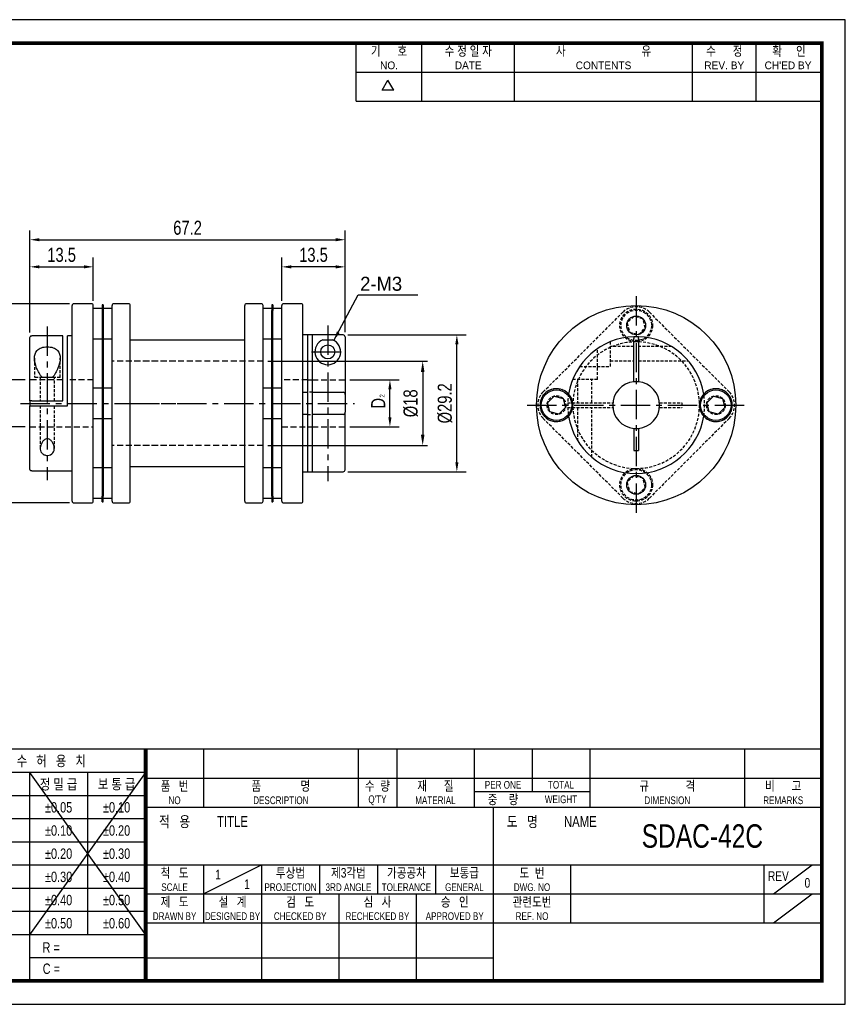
# Model space of a CAD drawing. Header units: millimetres. Extents: x 0 to 297, y 0 to 210.
# Tile 2 of 2: x 121 to 297, y 0 to 210. Entities that reach past the tile are written whole.
import ezdxf
from ezdxf.enums import TextEntityAlignment as Align

# ---------------------------------------------------------------- set-up
doc = ezdxf.new("R2010")
doc.units = ezdxf.units.MM
doc.header["$LTSCALE"] = 5
for name, pattern in [('CENTER', [2, 1.25, -0.25, 0.25, -0.25]), ('CENTER2', [1.125, 0.75, -0.125, 0.125, -0.125]), ('DASHED', [0.75, 0.5, -0.25]), ('HIDDEN', [0.375, 0.25, -0.125]), ('HIDDEN2', [0.1875, 0.125, -0.0625]), ('PHANTOM2', [1.25, 0.625, -0.125, 0.125, -0.125, 0.125, -0.125])]:
    doc.linetypes.add(name, pattern=pattern)
doc.layers.get('0').update_dxf_attribs({"linetype": 'CONTINUOUS'})
doc.layers.get('Defpoints').update_dxf_attribs({"linetype": 'CONTINUOUS'})
for name, color, linetype in [('BM', 2, 'CONTINUOUS'), ('C', 1, 'CENTER2'), ('CT', 1, 'CENTER'), ('D', 7, 'CONTINUOUS'), ('DIM', 7, 'CONTINUOUS'), ('H', 3, 'HIDDEN'), ('HD', 4, 'DASHED'), ('P', 4, 'PHANTOM2')]:
    doc.layers.add(name, color=color, linetype=linetype)
doc.styles.get("Standard").update_dxf_attribs({"font": 'Gulim.ttf', "width": 0.8, "height": 3})
doc.dimstyles.new('LIM', dxfattribs={"dimtxt": 2, "dimasz": 2, "dimexe": 2, "dimexo": 1, "dimgap": 1, "dimtad": 1, "dimdec": 3, "dimzin": 9, "dimdsep": 46, "dimtxsty": 'Standard', "dimcen": 3, "dimclrd": 1, "dimclre": 1, "dimadec": 0, "dimazin": 0, "dimtfac": 1, "dimtdec": 3, "dimtmove": 0, "dimatfit": 3, "dimfxl": 0, "dimtolj": 1, "dimtzin": 0, "dimarcsym": 0})
doc.dimstyles.get("Standard").update_dxf_attribs({"dimtxt": 0.18, "dimasz": 0.18, "dimexe": 0.18, "dimexo": 0.0625, "dimgap": 0.09, "dimtad": 0, "dimtih": 1, "dimtoh": 1, "dimdec": 4, "dimzin": 0, "dimdsep": 46, "dimtxsty": 'Standard', "dimcen": 0.09, "dimadec": 0, "dimazin": 0, "dimtfac": 1, "dimtdec": 4, "dimtofl": 0, "dimtmove": 0, "dimatfit": 3, "dimfxl": 0, "dimtolj": 1, "dimtzin": 0, "dimarcsym": 0})

# ---------------------------------------------------------------- blocks, each defined once
blk = doc.blocks.new('*D188')
at = {"layer": 'Defpoints', "color": 0}
for p in [(136.66, 157.29), (136.66, 149.03), (123.16, 142.25)]:
    blk.add_point(p, dxfattribs=at)
at = {"layer": 'DIM', "color": 1, "lineweight": -2}
for p, q in [((123.16, 143.25), (123.16, 159.29)), ((136.66, 150.03), (136.66, 159.29)), ((125.16, 157.29), (134.66, 157.29))]:
    blk.add_line(p, q, dxfattribs=at)
at = {"layer": 'DIM', "color": 1}
for points in [[(125.16, 157.62), (125.16, 156.95), (123.16, 157.29)], [(134.66, 157.62), (134.66, 156.95), (136.66, 157.29)]]:
    blk.add_solid(points, dxfattribs=at)
at = {"layer": 'DIM', "color": 0, "insert": (129.91, 159.83), "char_height": 3, "attachment_point": 5}
blk.add_mtext('\\A1;13.5', dxfattribs=at)
blk = doc.blocks.new('*D189')
at = {"layer": 'Defpoints', "color": 0}
for p in [(190.36, 163.07), (123.16, 142.25), (190.36, 142.38)]:
    blk.add_point(p, dxfattribs=at)
at = {"layer": 'DIM', "color": 1, "lineweight": -2}
for p, q in [((123.16, 143.25), (123.16, 165.07)), ((190.36, 143.38), (190.36, 165.07)), ((125.16, 163.07), (188.36, 163.07))]:
    blk.add_line(p, q, dxfattribs=at)
at = {"layer": 'DIM', "color": 1}
for points in [[(125.16, 163.41), (125.16, 162.74), (123.16, 163.07)], [(188.36, 163.41), (188.36, 162.74), (190.36, 163.07)]]:
    blk.add_solid(points, dxfattribs=at)
at = {"layer": 'DIM', "color": 0, "insert": (156.76, 165.61), "char_height": 3, "attachment_point": 5}
blk.add_mtext('\\A1;67.2', dxfattribs=at)
blk = doc.blocks.new('*D190')
at = {"layer": 'Defpoints', "color": 0}
for p in [(113.19, 133.18), (123.16, 133.18), (123.16, 123.18)]:
    blk.add_point(p, dxfattribs=at)
at = {"layer": 'DIM', "color": 1, "lineweight": -2}
for p, q in [((122.16, 133.18), (111.19, 133.18)), ((113.19, 125.18), (113.19, 131.18)), ((122.16, 123.18), (111.19, 123.18))]:
    blk.add_line(p, q, dxfattribs=at)
at = {"layer": 'DIM', "color": 1}
for points in [[(112.86, 131.18), (113.53, 131.18), (113.19, 133.18)], [(112.86, 125.18), (113.53, 125.18), (113.19, 123.18)]]:
    blk.add_solid(points, dxfattribs=at)
at = {"layer": 'DIM', "color": 0, "insert": (110.69, 128.18), "char_height": 3, "attachment_point": 5, "rotation": 90}
blk.add_mtext('\\A1;D', dxfattribs=at)
blk = doc.blocks.new('*D191')
at = {"layer": 'Defpoints', "color": 0}
for p in [(107.14, 149.43), (132.56, 149.43), (132.56, 106.93)]:
    blk.add_point(p, dxfattribs=at)
at = {"layer": 'DIM', "color": 1, "lineweight": -2}
for p, q in [((131.56, 149.43), (105.14, 149.43)), ((107.14, 108.93), (107.14, 147.43)), ((131.56, 106.93), (105.14, 106.93))]:
    blk.add_line(p, q, dxfattribs=at)
at = {"layer": 'DIM', "color": 1}
for points in [[(106.81, 147.43), (107.48, 147.43), (107.14, 149.43)], [(106.81, 108.93), (107.48, 108.93), (107.14, 106.93)]]:
    blk.add_solid(points, dxfattribs=at)
at = {"layer": 'DIM', "color": 0, "insert": (104.6, 128.18), "char_height": 3, "attachment_point": 5, "rotation": 90}
blk.add_mtext('\\A1;%%c42.5', dxfattribs=at)
blk = doc.blocks.new('*D192')
at = {"layer": 'Defpoints', "color": 0}
for p in [(176.86, 157.29), (176.86, 149.03), (190.36, 142.38)]:
    blk.add_point(p, dxfattribs=at)
at = {"layer": 'DIM', "color": 1, "lineweight": -2}
for p, q in [((176.86, 150.03), (176.86, 159.29)), ((190.36, 143.38), (190.36, 159.29)), ((188.36, 157.29), (178.86, 157.29))]:
    blk.add_line(p, q, dxfattribs=at)
at = {"layer": 'DIM', "color": 1}
for points in [[(178.86, 157.62), (178.86, 156.95), (176.86, 157.29)], [(188.36, 157.62), (188.36, 156.95), (190.36, 157.29)]]:
    blk.add_solid(points, dxfattribs=at)
at = {"layer": 'DIM', "color": 0, "insert": (183.61, 159.83), "char_height": 3, "attachment_point": 5}
blk.add_mtext('\\A1;13.5', dxfattribs=at)
blk = doc.blocks.new('*D193')
at = {"layer": 'Defpoints', "color": 0}
for p in [(190.36, 133.18), (199.91, 133.18), (190.36, 123.18)]:
    blk.add_point(p, dxfattribs=at)
at = {"layer": 'DIM', "color": 1, "lineweight": -2}
for p, q in [((191.36, 133.18), (201.91, 133.18)), ((199.91, 125.18), (199.91, 131.18)), ((191.36, 123.18), (201.91, 123.18))]:
    blk.add_line(p, q, dxfattribs=at)
at = {"layer": 'DIM', "color": 1}
for points in [[(199.57, 131.18), (200.24, 131.18), (199.91, 133.18)], [(199.57, 125.18), (200.24, 125.18), (199.91, 123.18)]]:
    blk.add_solid(points, dxfattribs=at)
at = {"layer": 'DIM', "color": 0, "insert": (197.4, 128.18), "char_height": 3, "attachment_point": 5, "rotation": 90}
blk.add_mtext('\\A1;D', dxfattribs=at)
blk = doc.blocks.new('*D194')
at = {"layer": 'Defpoints', "color": 0}
for p in [(189.96, 142.78), (214.18, 142.78), (189.96, 113.58)]:
    blk.add_point(p, dxfattribs=at)
at = {"layer": 'DIM', "color": 1, "lineweight": -2}
for p, q in [((190.96, 142.78), (216.18, 142.78)), ((214.18, 115.58), (214.18, 140.78)), ((190.96, 113.58), (216.18, 113.58))]:
    blk.add_line(p, q, dxfattribs=at)
at = {"layer": 'DIM', "color": 1}
for points in [[(213.85, 140.78), (214.52, 140.78), (214.18, 142.78)], [(213.85, 115.58), (214.52, 115.58), (214.18, 113.58)]]:
    blk.add_solid(points, dxfattribs=at)
at = {"layer": 'DIM', "color": 0, "insert": (211.65, 128.18), "char_height": 3, "attachment_point": 5, "rotation": 90}
blk.add_mtext('\\A1;%%C29.2', dxfattribs=at)
blk = doc.blocks.new('*D197')
at = {"layer": 'D', "color": 1, "lineweight": -2}
for p, q in [((173.86, 137.18), (207.89, 137.18)), ((206.89, 134.88), (206.89, 121.48)), ((173.86, 119.18), (207.89, 119.18))]:
    blk.add_line(p, q, dxfattribs=at)
at = {"layer": 'D', "color": 1}
for points in [[(206.51, 134.88), (207.28, 134.88), (206.89, 137.18)], [(206.51, 121.48), (207.28, 121.48), (206.89, 119.18)]]:
    blk.add_solid(points, dxfattribs=at)
at = {"layer": 'Defpoints', "color": 0}
for p in [(172.86, 137.18), (172.86, 119.18), (206.89, 119.18)]:
    blk.add_point(p, dxfattribs=at)
at = {"layer": 'D', "insert": (204.35, 128.18), "char_height": 3, "attachment_point": 5, "rotation": 90}
blk.add_mtext('\\A1;%%C18', dxfattribs=at)

msp = doc.modelspace()

# ---------------------------------------------------------------- linework, layer by layer
for p, q in [((192.71392, 192.64074), (192.71392, 205)), ((206.72109, 192.64074), (206.72109, 205)), ((226.49591, 192.64074), (226.49591, 205)), ((264.39765, 192.64074), (264.39765, 205)), ((277.99284, 192.64074), (277.99284, 205)), ((192.71392, 198.82037), (291.58802, 198.82037)), ((198.25647, 194.97648), (199.49239, 197.11716)), ((200.72832, 194.97648), (199.49239, 197.11716)), ((200.72832, 194.97648), (198.25647, 194.97648)), ((147.8086, 54.43705), (95.07575, 54.43705)), ((292, 54.43705), (147.8086, 54.43705)), ((147.8086, 54.43705), (147.8086, 5)), ((160.16787, 54.43705), (160.16787, 42.07779)), ((193.1259, 54.43705), (193.1259, 42.07779)), ((201.36541, 54.43705), (201.36541, 42.07779)), ((217.84443, 54.43705), (217.84443, 42.07779)), ((230.20369, 54.43705), (230.20369, 45.37359)), ((242.56295, 54.43705), (242.56295, 42.07779)), ((275.52098, 54.43705), (275.52098, 42.07779)), ((147.8086, 49.42948), (95.07575, 49.42948)), ((147.8086, 49.42948), (123.09008, 14.82355)), ((123.09008, 49.42948), (147.8086, 14.82355)), ((123.09008, 49.42948), (123.09008, 5)), ((135.44934, 49.42948), (135.44934, 14.82355)), ((147.8086, 48.25742), (292, 48.25742)), ((147.8086, 44.48577), (95.07575, 44.48577)), ((217.84443, 45.37359), (242.56295, 45.37359)), ((147.8086, 42.07779), (292, 42.07779)), ((221.96418, 5), (221.96418, 42.07779)), ((147.8086, 39.54207), (95.07575, 39.54207)), ((147.8086, 34.59837), (95.07575, 34.59837)), ((147.8086, 29.65466), (95.07575, 29.65466)), ((147.8086, 29.71852), (292, 29.71852)), ((160.16787, 23.53889), (172.52713, 29.71852)), ((160.16787, 29.71852), (160.16787, 17.35926)), ((172.52713, 29.71852), (172.52713, 5)), ((184.88639, 29.71852), (184.88639, 23.53889)), ((197.24565, 29.71852), (197.24565, 23.53889)), ((209.60492, 29.71852), (209.60492, 23.53889)), ((238.4432, 29.71852), (238.4432, 17.35926)), ((279.64074, 29.71852), (279.64074, 17.35926)), ((281.70061, 23.53889), (289.94012, 29.71852)), ((147.8086, 24.71096), (95.07575, 24.71096)), ((147.8086, 23.53889), (221.96418, 23.53889)), ((189.00615, 23.53889), (189.00615, 5)), ((205.48516, 23.53889), (205.48516, 5)), ((221.96418, 23.53889), (292, 23.53889)), ((281.70061, 17.35926), (289.94012, 23.53889)), ((147.8086, 19.76725), (95.07575, 19.76725)), ((147.8086, 17.35926), (292, 17.35926)), ((147.8086, 14.82355), (95.07575, 14.82355)), ((147.8086, 9.87984), (123.09008, 9.87984)), ((147.8086, 9.87984), (221.96418, 9.87984))]:
    msp.add_line(p, q)
msp.add_lwpolyline([(297, 210), (0, 210), (0, 0), (297, 0)], close=True)
msp.add_lwpolyline([(292, 205, 0.8, 0.8, 0), (5, 205, 0.8, 0.8, 0), (5, 5, 0.8, 0.8, 0), (292, 5, 0.8, 0.8, 0)], format="xyseb", close=True)
at = {"const_width": 0.82395}
msp.add_lwpolyline([(147.8086, 5), (147.8086, 54.43705)], dxfattribs=at)
at = {"layer": 'BM', "linetype": 'Continuous'}
for p, q in [((136.25591, 149.42593), (132.55591, 149.42593)), ((138.55591, 149.17593), (138.55591, 148.00436)), ((138.75591, 149.17593), (138.55591, 149.17593)), ((138.75591, 149.17593), (138.75591, 148.00436)), ((144.15591, 149.42593), (141.05591, 149.42593)), ((172.45591, 149.42593), (169.35591, 149.42593)), ((174.75591, 149.17593), (174.75591, 148.00436)), ((174.95591, 149.17593), (174.75591, 149.17593)), ((174.95591, 149.17593), (174.95591, 148.00436)), ((180.95591, 149.42593), (177.25591, 149.42593)), ((132.15591, 107.32593), (132.15591, 149.02593)), ((136.65591, 107.32593), (136.65591, 149.02593)), ((138.55591, 148.42593), (136.65591, 148.42593)), ((138.55591, 148.00436), (138.55591, 131.00436)), ((140.65591, 148.42593), (138.75591, 148.42593)), ((138.75591, 148.00436), (138.75591, 131.00436)), ((140.65591, 107.32593), (140.65591, 149.02593)), ((144.55591, 107.32593), (144.55591, 149.02593)), ((168.95591, 107.32593), (168.95591, 149.02593)), ((172.85591, 107.32593), (172.85591, 149.02593)), ((174.75591, 148.42593), (172.85591, 148.42593)), ((174.75591, 131.00436), (174.75591, 148.00436)), ((176.85591, 148.42593), (174.95591, 148.42593)), ((174.95591, 131.00436), (174.95591, 148.00436)), ((176.85591, 107.32593), (176.85591, 149.02593)), ((181.35591, 107.32593), (181.35591, 149.02593)), ((123.15591, 128.67593), (123.15591, 142.24623)), ((130.15591, 142.58505), (123.55591, 142.58505)), ((130.15591, 128.67593), (130.15591, 142.58505)), ((131.15591, 127.67593), (131.15591, 142.58505)), ((132.15591, 142.58505), (131.15591, 142.58505)), ((136.65591, 141.92593), (138.55591, 141.92593)), ((138.75591, 141.92593), (140.65591, 141.92593)), ((168.95591, 141.67593), (144.55591, 141.67593)), ((154.24887, 141.67593), (144.55591, 141.67593)), ((172.85591, 141.92593), (174.75591, 141.92593)), ((174.95591, 141.92593), (176.85591, 141.92593)), ((182.35591, 142.77593), (181.35591, 142.77593)), ((182.35591, 142.77593), (182.35591, 130.52908)), ((183.35591, 142.77593), (182.35591, 142.77593)), ((189.95591, 142.77593), (183.35591, 142.77593)), ((183.35591, 142.77593), (183.35591, 130.52908)), ((185.62507, 141.70035), (187.68674, 141.70035)), ((190.35591, 142.37569), (190.35591, 130.09083)), ((251.90979, 142.38463), (251.90979, 141.98439)), ((251.90979, 132.76813), (251.90979, 141.98439)), ((252.90979, 141.98439), (252.90979, 142.38463)), ((252.90979, 141.98439), (252.90979, 132.76813)), ((182.35591, 133.17593), (183.35591, 133.17593)), ((138.55591, 131.42593), (136.65591, 131.42593)), ((138.55591, 131.00436), (138.55591, 125.3475)), ((140.65591, 131.42593), (138.75591, 131.42593)), ((138.75591, 131.00436), (138.75591, 125.3475)), ((174.75591, 131.42593), (172.85591, 131.42593)), ((174.75591, 125.3475), (174.75591, 131.00436)), ((176.85591, 131.42593), (174.95591, 131.42593)), ((174.95591, 125.3475), (174.95591, 131.00436)), ((181.35591, 130.52908), (182.35591, 130.52908)), ((182.35591, 130.52908), (182.35591, 125.82278)), ((183.35591, 130.52908), (189.95591, 130.52908)), ((183.35591, 130.52908), (183.35591, 125.82278)), ((123.55591, 128.67593), (123.15591, 128.67593)), ((123.15591, 128.67593), (123.15591, 127.67593)), ((123.55591, 128.67593), (130.15591, 128.67593)), ((190.35591, 130.09083), (190.35591, 126.26104)), ((233.47794, 128.31083), (234.89215, 129.72505)), ((233.99558, 126.37898), (233.47794, 128.31083)), ((234.89215, 129.72505), (236.824, 129.20741)), ((236.824, 129.20741), (237.34164, 127.27556)), ((267.47794, 128.31083), (268.89215, 129.72505)), ((267.99558, 126.37898), (267.47794, 128.31083)), ((268.89215, 129.72505), (270.824, 129.20741)), ((270.824, 129.20741), (271.34164, 127.27556)), ((123.15591, 114.10564), (123.15591, 127.67593)), ((123.15591, 127.67593), (123.55591, 127.67593)), ((123.55591, 127.67593), (131.15591, 127.67593)), ((190.35591, 113.97593), (190.35591, 126.26104)), ((235.92743, 125.86134), (233.99558, 126.37898)), ((237.34164, 127.27556), (235.92743, 125.86134)), ((269.92743, 125.86134), (267.99558, 126.37898)), ((271.34164, 127.27556), (269.92743, 125.86134)), ((136.65591, 124.92593), (138.55591, 124.92593)), ((138.55591, 125.3475), (138.55591, 108.3475)), ((138.75591, 125.3475), (138.75591, 108.3475)), ((138.75591, 124.92593), (140.65591, 124.92593)), ((172.85591, 124.92593), (174.75591, 124.92593)), ((174.75591, 108.3475), (174.75591, 125.3475)), ((174.95591, 108.3475), (174.95591, 125.3475)), ((174.95591, 124.92593), (176.85591, 124.92593)), ((182.35591, 125.82278), (181.35591, 125.82278)), ((182.35591, 125.82278), (182.35591, 113.57593)), ((189.95591, 125.82278), (183.35591, 125.82278)), ((183.35591, 125.82278), (183.35591, 113.57593)), ((182.35591, 123.17593), (183.35591, 123.17593)), ((251.90979, 122.81826), (251.90979, 118.08864)), ((252.90979, 122.81826), (252.90979, 118.08864)), ((251.90979, 118.08864), (252.90979, 118.08864)), ((123.55591, 113.76681), (132.15591, 113.76681)), ((138.55591, 114.42593), (136.65591, 114.42593)), ((140.65591, 114.42593), (138.75591, 114.42593)), ((144.55591, 114.67593), (154.24887, 114.67593)), ((144.55591, 114.67593), (168.95591, 114.67593)), ((174.75591, 114.42593), (172.85591, 114.42593)), ((176.85591, 114.42593), (174.95591, 114.42593)), ((181.35591, 113.57593), (182.35591, 113.57593)), ((182.35591, 113.57593), (183.35591, 113.57593)), ((183.35591, 113.57593), (189.95591, 113.57593)), ((136.65591, 107.92593), (138.55591, 107.92593)), ((138.55591, 107.17593), (138.55591, 108.3475)), ((138.55591, 107.17593), (138.75591, 107.17593)), ((138.75591, 107.17593), (138.75591, 108.3475)), ((138.75591, 107.92593), (140.65591, 107.92593)), ((172.85591, 107.92593), (174.75591, 107.92593)), ((174.75591, 108.3475), (174.75591, 107.17593)), ((174.75591, 107.17593), (174.95591, 107.17593)), ((174.95591, 108.3475), (174.95591, 107.17593)), ((174.95591, 107.92593), (176.85591, 107.92593)), ((132.55591, 106.92593), (136.25591, 106.92593)), ((141.05591, 106.92593), (144.15591, 106.92593)), ((169.35591, 106.92593), (172.45591, 106.92593)), ((177.25591, 106.92593), (180.95591, 106.92593))]:
    msp.add_line(p, q, dxfattribs=at)
at = {"layer": 'BM', "linetype": 'HIDDEN2'}
for p, q in [((183.35591, 130.52908), (182.35591, 130.52908)), ((182.35591, 125.82278), (183.35591, 125.82278))]:
    msp.add_line(p, q, dxfattribs=at)
at = {"layer": 'BM', "linetype": 'Continuous'}
for centre, radius in [((252.40979, 127.79319), 21.25), ((252.40979, 144.79319), 2), ((252.40979, 144.79319), 2), ((186.65591, 139.15087), 1.5), ((235.40979, 127.79319), 3.25), ((269.40979, 127.79319), 3.25), ((252.40979, 110.79319), 2), ((252.40979, 110.79319), 2)]:
    msp.add_circle(centre, radius, dxfattribs=at)
for centre, radius, start, end in [((132.55591, 149.02593), 0.4, 90, 180), ((136.25591, 149.02593), 0.4, 0, 90), ((141.05591, 149.02593), 0.4, 90, 180), ((144.15591, 149.02593), 0.4, 0, 90), ((169.35591, 149.02593), 0.4, 90, 180), ((172.45591, 149.02593), 0.4, 0, 90), ((177.25591, 149.02593), 0.4, 90, 180), ((180.95591, 149.02593), 0.4, 0, 90), ((186.65591, 139.15087), 2.75, 112.015036, 67.984964), ((189.95579, 142.37581), 0.40012, 359.9823965, 89.9830371), ((252.40979, 127.79319), 14.6, 91.962568, 170.7249043), ((252.40979, 127.79319), 14.6, 88.037432, 91.962568), ((252.40979, 127.79319), 14.6, 9.2750957, 88.037432), ((252.40979, 127.79319), 5, 95.7391705, 264.2608295), ((252.40979, 127.79319), 5, 84.2608295, 95.7391705), ((252.40979, 127.79319), 5, 275.7391705, 84.2608295), ((235.40979, 127.79319), 3.5, 42.2471049, 317.7528951), ((269.40979, 127.79319), 3.5, 222.2471049, 137.7528951), ((235.40979, 127.79319), 3.5, 33.1691705, 42.2471049), ((235.40979, 127.79319), 3.5, 326.8308295, 33.1691705), ((269.40979, 127.79319), 3.5, 146.8308295, 213.1691705), ((269.40979, 127.79319), 3.5, 137.7528951, 146.8308295), ((235.40979, 127.79319), 3.5, 317.7528951, 326.8308295), ((252.40979, 127.79319), 14.6, 189.2750957, 350.7249043), ((269.40979, 127.79319), 3.5, 213.1691705, 222.2471049), ((252.40979, 127.79319), 5, 264.2608295, 275.7391705), ((189.95591, 113.97593), 0.4, 270, 0), ((132.55591, 107.32593), 0.4, 180, 270), ((136.25591, 107.32593), 0.4, 270, 0), ((141.05591, 107.32593), 0.4, 180, 270), ((144.15591, 107.32593), 0.4, 270, 0), ((169.35591, 107.32593), 0.4, 180, 270), ((172.45591, 107.32593), 0.4, 270, 0), ((177.25591, 107.32593), 0.4, 180, 270), ((180.95591, 107.32593), 0.4, 270, 0)]:
    msp.add_arc(centre, radius, start, end, dxfattribs=at)
at = {"layer": 'BM', "linetype": 'HIDDEN2'}
for centre, radius, start, end in [((235.40979, 127.79319), 3.5, 45, 317.7528951), ((235.40979, 127.79319), 3.5, 42.2471049, 45), ((269.40979, 127.79319), 3.5, 45, 146.8308295), ((269.40979, 127.79319), 3.5, 214.1332181, 45), ((269.40979, 127.79319), 4, 315, 45), ((252.40979, 127.79319), 14.6, 170.7249043, 189.2750957), ((235.40979, 127.79319), 3.5, 33.1691705, 42.2471049), ((235.40979, 127.79319), 3.5, 323.2154639, 326.8308295), ((269.40979, 127.79319), 3.5, 213.1691705, 213.7373747)]:
    msp.add_arc(centre, radius, start, end, dxfattribs=at)
at = {"layer": 'BM', "linetype": 'Continuous'}
for points, knots in [([(123.15591, 142.24623), (123.15591, 142.31556), (123.18079, 142.39178), (123.27962, 142.49419), (123.32322, 142.52569), (123.4295, 142.57141), (123.49183, 142.58505), (123.55591, 142.58505)], [0, 0, 0, 0, 0.5, 0.5, 0.75, 0.75, 1, 1, 1, 1]), ([(190.35591, 130.09083), (190.35591, 130.1969), (190.33103, 130.29965), (190.23219, 130.42564), (190.1886, 130.46229), (190.08232, 130.51423), (190.01999, 130.52908), (189.95591, 130.52908)], [0, 0, 0, 0, 0.5, 0.5, 0.75, 0.75, 1, 1, 1, 1]), ([(189.95591, 125.82278), (190.01998, 125.82278), (190.08224, 125.83762), (190.18842, 125.88947), (190.23237, 125.92642), (190.29809, 126.01025), (190.32077, 126.05758), (190.34963, 126.15667), (190.35591, 126.20801), (190.35591, 126.26104)], [0, 0, 0, 0, 0.25, 0.25, 0.5, 0.5, 0.75, 0.75, 1, 1, 1, 1]), ([(123.55591, 113.76681), (123.49183, 113.76681), (123.42957, 113.78044), (123.32339, 113.82608), (123.27944, 113.85783), (123.21373, 113.92598), (123.19104, 113.96275), (123.16218, 114.03536), (123.15591, 114.07098), (123.15591, 114.10564)], [0, 0, 0, 0, 0.25, 0.25, 0.5, 0.5, 0.75, 0.75, 1, 1, 1, 1])]:
    msp.add_open_spline(points, degree=3, knots=knots, dxfattribs=at)
at = {"layer": 'C'}
msp.add_line((147.8086, 49.42948), (147.8086, 49.39613), dxfattribs=at)
at = {"layer": 'CT'}
for p, q in [((252.40979, 151.04319), (252.40979, 104.54319)), ((126.85591, 144.58505), (126.85591, 111.76681)), ((186.65591, 144.77593), (186.65591, 111.57593)), ((121.15591, 128.17593), (154.24887, 128.17593)), ((144.55591, 128.17593), (192.35591, 128.17593)), ((229.15979, 127.79319), (275.65979, 127.79319))]:
    msp.add_line(p, q, dxfattribs=at)
at = {"layer": 'D'}
msp.add_line((192.71392, 192.64074), (292, 192.64074), dxfattribs=at)
at = {"layer": 'D', "color": 1, "linetype": 'CENTER'}
msp.add_line((183.21841, 139.15087), (190.09341, 139.15087), dxfattribs=at)
at = {"layer": 'H'}
msp.add_line((147.8086, 49.31275), (147.8086, 49.27106), dxfattribs=at)
at = {"layer": 'HD', "linetype": 'HIDDEN2'}
for p, q in [((138.75591, 148.42593), (138.55591, 148.42593)), ((138.75591, 147.17593), (138.55591, 147.17593)), ((174.95591, 148.42593), (174.75591, 148.42593)), ((174.95591, 147.17593), (174.75591, 147.17593)), ((232.58136, 130.62162), (249.58136, 147.62162)), ((255.23822, 147.62162), (272.23822, 130.62162)), ((251.89215, 146.72505), (250.47794, 145.31083)), ((250.47794, 145.31083), (250.99558, 143.37898)), ((253.824, 146.20741), (251.89215, 146.72505)), ((254.34164, 144.27556), (253.824, 146.20741)), ((138.55591, 143.17593), (138.75591, 143.17593)), ((174.75591, 143.17593), (174.95591, 143.17593)), ((250.99558, 143.37898), (252.92743, 142.86134)), ((252.92743, 142.86134), (254.34164, 144.27556)), ((138.55591, 141.92593), (138.75591, 141.92593)), ((174.75591, 141.92593), (174.95591, 141.92593)), ((246.90979, 136.01813), (246.90979, 141.31762)), ((244.18485, 133.29319), (244.18485, 139.85213)), ((251.90979, 140.26813), (246.90979, 140.26813)), ((259.99503, 140.26813), (252.90979, 140.26813)), ((124.10591, 137.79344), (124.10591, 133.67593)), ((129.60591, 133.67593), (129.60591, 137.79678)), ((246.90979, 137.26813), (251.90979, 137.26813)), ((252.90979, 137.26813), (263.51453, 137.26813)), ((240.35085, 136.01813), (246.90979, 136.01813)), ((125.82507, 133.67593), (124.10591, 133.67593)), ((125.35591, 133.67593), (125.35591, 128.67593)), ((129.60591, 133.67593), (127.88674, 133.67593)), ((128.35591, 128.67593), (128.35591, 133.67593)), ((138.75591, 133.17593), (138.55591, 133.17593)), ((174.95591, 133.17593), (174.75591, 133.17593)), ((244.18485, 133.29319), (238.88537, 133.29319)), ((239.93485, 133.29319), (239.93485, 128.29319)), ((242.93485, 128.29319), (242.93485, 133.29319)), ((138.75591, 131.42593), (138.55591, 131.42593)), ((174.95591, 131.42593), (174.75591, 131.42593)), ((138.75591, 130.17593), (138.55591, 130.17593)), ((174.95591, 130.17593), (174.75591, 130.17593)), ((237.81835, 128.29319), (247.43485, 128.29319)), ((257.38473, 128.29319), (262.11435, 128.29319)), ((262.11435, 128.29319), (262.11435, 127.29319)), ((125.35591, 127.67593), (125.35591, 118.5502)), ((128.35591, 118.54795), (128.35591, 127.67593)), ((138.55591, 126.17593), (138.75591, 126.17593)), ((174.75591, 126.17593), (174.95591, 126.17593)), ((237.81835, 127.29319), (247.43485, 127.29319)), ((239.93485, 127.29319), (239.93485, 120.20795)), ((242.93485, 116.68845), (242.93485, 127.29319)), ((257.38473, 127.29319), (262.11435, 127.29319)), ((138.55591, 124.92593), (138.75591, 124.92593)), ((174.75591, 124.92593), (174.95591, 124.92593)), ((249.58136, 107.96477), (232.58136, 124.96477)), ((272.23822, 124.96477), (255.23822, 107.96477)), ((138.55591, 123.17593), (138.75591, 123.17593)), ((174.75591, 123.17593), (174.95591, 123.17593)), ((138.75591, 114.42593), (138.55591, 114.42593)), ((174.95591, 114.42593), (174.75591, 114.42593)), ((138.75591, 113.17593), (138.55591, 113.17593)), ((174.95591, 113.17593), (174.75591, 113.17593)), ((251.89215, 112.72505), (250.47794, 111.31083)), ((250.47794, 111.31083), (250.99558, 109.37898)), ((253.824, 112.20741), (251.89215, 112.72505)), ((254.34164, 110.27556), (253.824, 112.20741)), ((250.99558, 109.37898), (252.92743, 108.86134)), ((252.92743, 108.86134), (254.34164, 110.27556)), ((138.55591, 109.17593), (138.75591, 109.17593)), ((138.55591, 107.92593), (138.75591, 107.92593)), ((174.75591, 109.17593), (174.95591, 109.17593)), ((174.75591, 107.92593), (174.95591, 107.92593))]:
    msp.add_line(p, q, dxfattribs=at)
at = {"layer": 'HD', "linetype": 'HIDDEN'}
for p, q in [((154.24887, 137.17593), (140.65591, 137.17593)), ((172.85591, 137.17593), (144.55591, 137.17593)), ((130.15591, 133.17593), (123.15591, 133.17593)), ((136.65591, 133.17593), (131.15591, 133.17593)), ((182.35591, 133.17593), (176.85591, 133.17593)), ((183.35591, 133.17593), (190.35591, 133.17593)), ((123.15591, 123.17593), (136.65591, 123.17593)), ((176.85591, 123.17593), (182.35591, 123.17593)), ((183.35591, 123.17593), (190.35591, 123.17593)), ((154.24887, 119.17593), (140.65591, 119.17593)), ((172.85591, 119.17593), (144.55591, 119.17593))]:
    msp.add_line(p, q, dxfattribs=at)
at = {"layer": 'HD', "linetype": 'Continuous'}
msp.add_line((127.88674, 133.67593), (125.82507, 133.67593), dxfattribs=at)
at = {"layer": 'HD', "linetype": 'HIDDEN2'}
for centre, radius in [((252.40979, 144.79319), 3.5), ((252.40979, 144.79319), 3.25), ((235.40979, 127.79319), 2), ((269.40979, 127.79319), 2), ((252.40979, 110.79319), 3.5), ((252.40979, 110.79319), 3.25)]:
    msp.add_circle(centre, radius, dxfattribs=at)
for centre, radius, start, end in [((252.40979, 144.79319), 4, 45, 135), ((252.40979, 127.79319), 13.5, 90, 270), ((252.40979, 127.79319), 13.5, 270, 90), ((235.40979, 127.79319), 4, 135, 225), ((252.40979, 127.79319), 14.6, 350.7249043, 9.2750957), ((252.40979, 110.79319), 4, 225, 315)]:
    msp.add_arc(centre, radius, start, end, dxfattribs=at)
at = {"layer": 'HD', "linetype": 'Continuous'}
for points, knots in [([(125.82507, 133.67593), (125.52702, 133.97227), (125.29721, 134.30658), (124.88994, 134.99379), (124.72078, 135.343), (124.29726, 136.38386), (124.11875, 137.08583), (124.09435, 138.38681), (124.25673, 139.0061), (124.94141, 139.70322), (125.24638, 139.89778), (125.98631, 140.16628), (126.4187, 140.23825), (127.28469, 140.23915), (127.7168, 140.16854), (128.46208, 139.89989), (128.76706, 139.706), (129.45614, 139.00626), (129.61717, 138.38824), (129.59342, 137.08801), (129.41527, 136.38596), (128.99146, 135.34386), (128.82104, 134.99228), (128.41461, 134.30669), (128.18523, 133.9727), (127.88674, 133.67593)], [0, 0, 0, 0, 0.0625, 0.0625, 0.125, 0.125, 0.25, 0.25, 0.375, 0.375, 0.4375, 0.4375, 0.5, 0.5, 0.5625, 0.5625, 0.625, 0.625, 0.75, 0.75, 0.875, 0.875, 0.9375, 0.9375, 1, 1, 1, 1]), ([(126.85591, 120.59069), (127.11307, 120.59069), (127.34997, 120.47681), (127.71817, 120.18392), (127.86126, 120.00474), (128.20398, 119.4539), (128.32796, 119.05628), (128.3759, 118.29003), (128.29661, 117.91551), (127.81597, 117.30388), (127.36368, 117.06824), (126.60312, 117.06792), (126.35158, 117.12544), (125.93907, 117.32102), (125.77558, 117.45668), (125.41362, 117.91799), (125.33608, 118.2898), (125.38357, 119.05458), (125.50733, 119.45332), (125.85137, 120.00594), (125.99455, 120.18481), (126.36234, 120.47703), (126.59875, 120.59069), (126.85591, 120.59069)], [0, 0, 0, 0, 0.0625, 0.0625, 0.125, 0.125, 0.25, 0.25, 0.375, 0.375, 0.5, 0.5, 0.5625, 0.5625, 0.625, 0.625, 0.75, 0.75, 0.875, 0.875, 0.9375, 0.9375, 1, 1, 1, 1])]:
    msp.add_open_spline(points, degree=3, knots=knots, dxfattribs=at)
at = {"layer": 'P'}
msp.add_line((147.8086, 49.22104), (147.8086, 49.16267), dxfattribs=at)

# ---------------------------------------------------------------- texts
at = {"layer": 'D', "width": 0.8}
for s, height, p in [('기      호', 2.059877, (199.71751, 203.3521)), ('수 정 일 자', 2.059877, (216.6085, 203.3521)), ('사                           유', 2.0598771, (245.44678, 203.3521)), ('수      정', 2.059877, (271.19524, 203.3521)), ('확     인', 2.059877, (284.99642, 203.3521)), ('가   공   치   수   허   용   치', 2.2246672, (121.44218, 51.93326)), ('정 밀 급', 2.224667, (129.26971, 46.95763)), ('보 통 급', 2.224667, (141.62897, 46.95763)), ('품   번', 2.059877, (153.98824, 46.60952)), ('품              명', 2.0598771, (176.64688, 46.60952)), ('수  량', 2.059877, (197.24565, 46.60952)), ('재      질', 2.059877, (209.60492, 46.60952)), ('PER ONE', 1.647902, (224.02406, 46.8155)), ('TOTAL', 1.647902, (236.38332, 46.8155)), ('규             격', 2.0598771, (259.04197, 46.60952)), ('비      고', 2.059877, (283.76049, 46.60952)), ('NO', 1.647902, (153.98824, 43.5197)), ('DESCRIPTION', 1.6479017, (176.64688, 43.5197)), ("Q'TY", 1.647902, (197.24565, 43.5197)), ('MATERIAL', 1.647902, (209.60492, 43.5197)), ('중    량', 2.059877, (224.02406, 43.72569)), ('WEIGHT', 1.647902, (236.38332, 43.72569)), ('DIMENSION', 1.647902, (259.04197, 43.5197)), ('REMARKS', 1.647902, (283.76049, 43.5197)), ('%%p0.05', 2.224667, (129.26971, 42.01392)), ('%%p0.10', 2.224667, (141.62897, 42.01392)), ('적   용', 2.307062, (153.98824, 38.98797)), ('TITLE', 2.307062, (166.3475, 38.98797)), ('도   명', 2.307062, (228.14381, 38.98797)), ('NAME', 2.307062, (240.50307, 38.98797)), ('%%p0.10', 2.224667, (129.26971, 37.07022)), ('%%p0.20', 2.224667, (141.62897, 37.07022)), ('SDAC-42C', 5, (266.52795, 35.89816)), ('%%p0.20', 2.224667, (129.26971, 32.12651)), ('%%p0.30', 2.224667, (141.62897, 32.12651)), ('척   도', 2.059877, (153.98824, 28.07062)), ('투상법', 2.059877, (178.70676, 28.07062)), ('제3각법', 2.059877, (191.06602, 28.07062)), ('가공공차', 2.059877, (203.42529, 28.07062)), ('보통급', 2.059877, (215.78455, 28.07062)), ('도  번', 2.059877, (230.20369, 28.07062)), ('%%p0.30', 2.224667, (129.26971, 27.18281)), ('%%p0.40', 2.224667, (141.62897, 27.18281)), ('1', 2.05988, (163.25768, 27.65865)), ('REV', 2.059877, (282.73055, 27.34967)), ('SCALE', 1.647902, (153.98824, 24.98081)), ('1', 2.05988, (169.43731, 25.59877)), ('PROJECTION', 1.647902, (178.70676, 24.98081)), ('3RD ANGLE', 1.647902, (191.06602, 24.98081)), ('TOLERANCE', 1.647902, (203.42529, 24.98081)), ('GENERAL', 1.647902, (215.78455, 24.98081)), ('DWG. NO', 1.647902, (230.20369, 24.98081)), ('0', 2.05988, (288.91018, 25.90775)), ('%%p0.40', 2.224667, (129.26971, 22.2391)), ('%%p0.50', 2.224667, (141.62897, 22.2391)), ('제   도', 2.059877, (153.98824, 21.89099)), ('설   계', 2.059877, (166.3475, 21.89099)), ('검   도', 2.059877, (180.76664, 21.89099)), ('심   사', 2.059877, (197.24565, 21.89099)), ('승   인', 2.059877, (213.72467, 21.89099)), ('관련도번', 2.059877, (230.20369, 21.89099)), ('%%p0.50', 2.224667, (129.26971, 17.2954)), ('%%p0.60', 2.224667, (141.62897, 17.2954)), ('REF. NO', 1.647902, (230.20369, 18.80118))]:
    msp.add_text(s, height=height, dxfattribs=at).set_placement(p, align=Align.MIDDLE)
at = {"layer": 'D'}
for s, p in [('NO.', (199.71751, 200.26228)), ('DATE', (216.6085, 200.26228)), ('CONTENTS', (245.44678, 200.26228)), ('REV. BY', (271.19524, 200.26228)), ("CH'ED BY", (284.79043, 200.26228))]:
    msp.add_text(s, height=1.647902, dxfattribs=at).set_placement(p, align=Align.MIDDLE)
at = {"layer": 'D', "width": 0.8}
for s, height, p in [('DRAWN BY', 1.647902, (153.98824, 17.97719)), ('DESIGNED BY', 1.6479017, (166.3475, 17.97719)), ('CHECKED BY', 1.647902, (180.76664, 17.97719)), ('RECHECKED BY', 1.6479017, (197.24565, 17.97719)), ('APPROVED BY', 1.6479017, (213.72467, 17.97719))]:
    msp.add_text(s, height=height, dxfattribs=at).set_placement(p, align=Align.CENTER)
for s, p in [('R = ', (125.83895, 10.9999)), ('C = ', (125.87797, 6.47764))]:
    msp.add_text(s, height=2.224667, dxfattribs=at).set_placement(p)
at = {"layer": 'DIM'}
msp.add_text('2-M3', height=3, dxfattribs=at).set_placement((193.56629, 152.1772))
at = {"layer": 'DIM', "insert": (197.72947, 129.419), "char_height": 1, "width": 1.5, "attachment_point": 1, "rotation": 90}
msp.add_mtext('2', dxfattribs=at)

# ---------------------------------------------------------------- dimensions: what is measured, and where the dimension line sits
at = {"layer": 'D'}
dim = msp.add_linear_dim(base=(206.89221, 119.17593), p1=(172.85591, 137.17593), p2=(172.85591, 119.17593), angle=90, text='%%C18', dimstyle='Standard', override={"dimtxt": 2, "dimasz": 2.3, "dimexe": 1, "dimexo": 1, "dimgap": 1, "dimtad": 1, "dimtih": 0, "dimtoh": 0, "dimzin": 8, "dimcen": 1, "dimclrd": 1, "dimclre": 1, "dimclrt": 256, "dimadec": 4, "dimazin": 2, "dimtfac": 0.5, "dimtix": 1, "dimtofl": 1, "dimtmove": 2, "dimtzin": 8}, dxfattribs=at)
dim.commit()
dim.dimension.update_dxf_attribs({"geometry": '*D197', "text_midpoint": (204.35027, 128.17593)})
at = {"layer": 'DIM'}
for base, p1, p2, picture, middle in [((190.35591, 163.07265), (123.15591, 142.24623), (190.35591, 142.37569), '*D189', (156.75591, 165.61259)), ((136.65591, 157.28506), (123.15591, 142.24623), (136.65591, 149.02593), '*D188', (129.90591, 159.82701)), ((176.85591, 157.28506), (190.35591, 142.37569), (176.85591, 149.02593), '*D192', (183.60591, 159.82701))]:
    dim = msp.add_linear_dim(base=base, p1=p1, p2=p2, dimstyle='LIM', dxfattribs=at)
    dim.commit()
    dim.dimension.update_dxf_attribs({"geometry": picture, "text_midpoint": middle})
for base, p1, p2, text, picture, middle in [((107.14172, 149.42593), (132.55591, 106.92593), (132.55591, 149.42593), '%%c<>', '*D191', (104.60177, 128.17593)), ((214.18318, 142.77593), (189.95591, 113.57593), (189.95591, 142.77593), '%%C<>', '*D194', (211.64523, 128.17593)), ((113.19366, 133.17593), (123.15591, 123.17593), (123.15591, 133.17593), 'D', '*D190', (110.69166, 128.17593)), ((199.90677, 133.17593), (190.35591, 123.17593), (190.35591, 133.17593), 'D', '*D193', (197.40478, 128.17593))]:
    dim = msp.add_linear_dim(base=base, p1=p1, p2=p2, angle=90, text=text, dimstyle='LIM', dxfattribs=at)
    dim.commit()
    dim.dimension.update_dxf_attribs({"geometry": picture, "text_midpoint": middle})

# ---------------------------------------------------------------- leaders
msp.add_leader([(187.95191, 141.57633), (193.16382, 151.33038), (205.886, 151.33038)], dimstyle='LIM', override={"dimgap": 1, "dimtad": 0}, dxfattribs=at)

doc.saveas('drawing.dxf')
